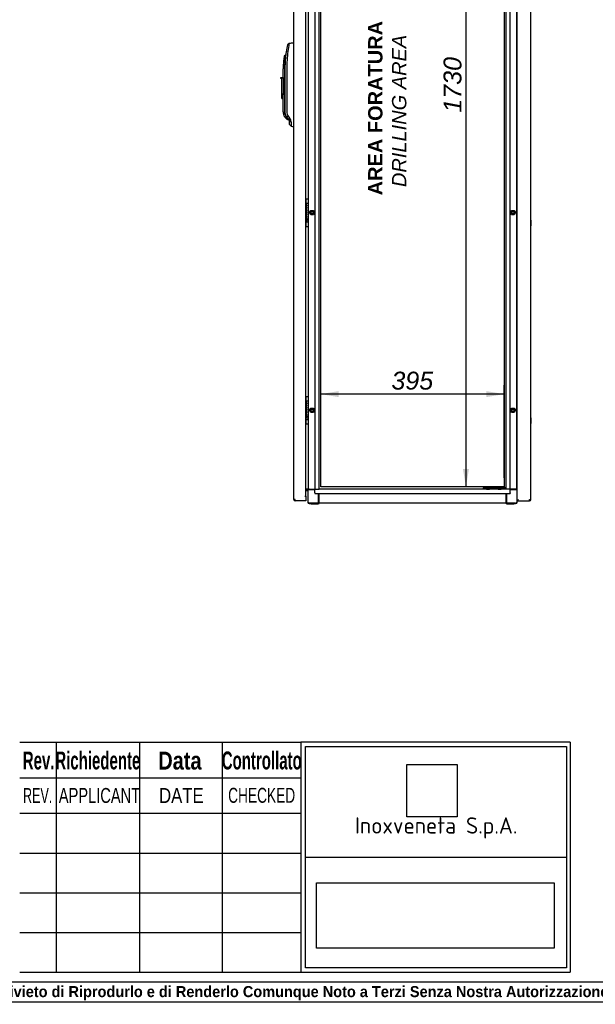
# Model space of a CAD drawing. Extents: x -11 to 412, y 11 to 308.
# Tile 2 of 10: x 115 to 204, y 11 to 162. Entities that reach past the tile are written whole.
import ezdxf
from ezdxf.lldxf.tags import DXFTag

# ---------------------------------------------------------------- set-up
doc = ezdxf.new("R2010")
doc.units = 0
doc.layers.get('0').update_dxf_attribs({"linetype": 'CONTINUOUS'})
for name, color, linetype in [('_TRANSLATION', 7, 'CONTINUOUS'), ('AE00198_03', 7, 'CONTINUOUS'), ('AE00219_00', 7, 'CONTINUOUS'), ('AE00219_03', 7, 'CONTINUOUS'), ('AE00368_00', 7, 'CONTINUOUS'), ('AE00500_10', 7, 'CONTINUOUS'), ('AE00992_10', 7, 'CONTINUOUS'), ('DEFAULT', 7, 'CONTINUOUS'), ('DV2__TRANSLATION', 7, 'CONTINUOUS'), ('F0000001_24', 7, 'CONTINUOUS'), ('F0000002_97', 7, 'CONTINUOUS'), ('F0000002_98', 7, 'CONTINUOUS'), ('M0000000_06', 7, 'CONTINUOUS'), ('M0000000_29', 7, 'CONTINUOUS'), ('M0000000_44', 7, 'CONTINUOUS'), ('M0000000_56', 7, 'CONTINUOUS'), ('M0000001_25', 7, 'CONTINUOUS')]:
    doc.layers.add(name, color=color, linetype=linetype)
doc.styles.add('SEACAD_ARIAL', font='arial.ttf')
doc.styles.add('SEACAD_ARIAL_NARROW', font='ARIALN.TTF', dxfattribs={"width": 0.8})
doc.styles.add('SEACAD_ARIALB', font='arialbd.ttf', dxfattribs={"width": 0.9})
doc.styles.add('SEACAD_ARIALI', font='ariali.ttf')
tags = doc.linetypes.add('CENTER2', pattern=[28.575, 19.05, -3.175, 3.175, -3.175]).pattern_tags.tags
tags[10:11] = [DXFTag(74, 4), DXFTag(75, 0), DXFTag(340, '0'), DXFTag(46, 0.0), DXFTag(50, 0.0), DXFTag(44, 0.0), DXFTag(45, 0.0)]
tags[8:9] = [DXFTag(74, 4), DXFTag(75, 0), DXFTag(340, '0'), DXFTag(46, 0.0), DXFTag(50, 0.0), DXFTag(44, 0.0), DXFTag(45, 0.0)]
tags[6:7] = [DXFTag(74, 4), DXFTag(75, 0), DXFTag(340, '0'), DXFTag(46, 0.0), DXFTag(50, 0.0), DXFTag(44, 0.0), DXFTag(45, 0.0)]
tags[4:5] = [DXFTag(74, 4), DXFTag(75, 0), DXFTag(340, '0'), DXFTag(46, 0.0), DXFTag(50, 0.0), DXFTag(44, 0.0), DXFTag(45, 0.0)]
doc.dimstyles.new('ISO', dxfattribs={"dimtxt": 2.75, "dimasz": 2.75, "dimexe": 1.375, "dimexo": 1.375, "dimgap": 0.6875, "dimtad": 1, "dimdec": 1, "dimlfac": 14, "dimtxsty": 'SEACAD_ARIAL', "dimblk1": '_SE_FILLED', "dimblk2": '_SE_FILLED', "dimsah": 1, "dimcen": 1.375, "dimazin": 3, "dimtfac": 0.7, "dimtdec": 3, "dimtmove": 0, "dimatfit": 3})
picture_1 = doc.add_image_def('image1.jpg', size_in_pixel=(55, 57))
picture_2 = doc.add_image_def('image2.bmp', size_in_pixel=(138, 38))

# ---------------------------------------------------------------- blocks, each defined once
blk = doc.blocks.new('SE1')
at = {"layer": 'AE00198_03', "color": 7, "linetype": 'CONTINUOUS'}
for p, q in [((159.35, 133.65), (159.35, 134.17)), ((159.4, 134.17), (159.35, 134.17)), ((159.35, 130.21), (159.35, 130.72)), ((159.35, 130.21), (159.4, 130.21)), ((159.35, 103.29), (159.35, 103.81)), ((159.4, 103.81), (159.35, 103.81)), ((159.35, 99.85), (159.35, 100.37)), ((159.35, 99.85), (159.4, 99.85))]:
    blk.add_line(p, q, dxfattribs=at)
for centre, start, end in [((159.74, 133.75), 132.1747, 135.145), ((159.74, 130.63), 224.855, 227.8253), ((159.74, 103.39), 132.1747, 135.145), ((159.74, 100.27), 224.855, 227.8253)]:
    blk.add_arc(centre, 0.571, start, end, dxfattribs=at)
at = {"layer": 'AE00219_00', "color": 7, "linetype": 'CONTINUOUS'}
for p, q in [((187.1, 89.72), (187.12, 89.7)), ((187.12, 89.7), (187.55, 89.7)), ((187.12, 89.7), (187.12, 89.69)), ((187.55, 89.7), (187.57, 89.72)), ((187.55, 89.69), (187.55, 89.7)), ((188.88, 89.72), (188.9, 89.7)), ((188.9, 89.7), (189.33, 89.7)), ((188.9, 89.7), (188.9, 89.69)), ((189.33, 89.7), (189.36, 89.72)), ((189.33, 89.69), (189.33, 89.7))]:
    blk.add_line(p, q, dxfattribs=at)
at = {"layer": 'AE00219_03', "color": 7, "linetype": 'CONTINUOUS'}
for p, q in [((193.92, 131.01), (193.9, 131.01)), ((193.9, 130.15), (193.92, 130.15)), ((193.92, 131.01), (193.92, 130.15)), ((193.92, 100.65), (193.9, 100.65)), ((193.92, 100.65), (193.92, 99.79)), ((193.9, 99.79), (193.92, 99.79))]:
    blk.add_line(p, q, dxfattribs=at)
at = {"layer": 'AE00368_00', "color": 7, "linetype": 'CONTINUOUS'}
for p, q in [((186.65, 89.72), (186.6, 89.72)), ((186.6, 89.72), (186.6, 89.69)), ((188.06, 89.69), (188.06, 89.72)), ((188.39, 89.72), (188.39, 89.69)), ((189.85, 89.69), (189.85, 89.72))]:
    blk.add_line(p, q, dxfattribs=at)
for centre, start, end in [((186.88, 89.67), 16.6015, 90), ((187.79, 89.67), 90, 163.3985), ((188.66, 89.67), 16.6015, 90), ((189.58, 89.67), 90, 163.3985)]:
    blk.add_arc(centre, 0.05, start, end, dxfattribs=at)
at = {"layer": 'AE00500_10', "color": 7, "linetype": 'CONTINUOUS'}
for p, q in [((191.76, 134.13), (191.8, 134.13)), ((191.8, 133.46), (191.76, 133.46)), ((159.91, 132.19), (160.1, 132.52)), ((160.1, 131.85), (159.91, 132.19)), ((159.99, 132.19), (160.14, 132.46)), ((160.14, 131.92), (159.99, 132.19)), ((160.11, 132.52), (160.49, 132.52)), ((160.49, 131.85), (160.11, 131.85)), ((160.14, 132.46), (160.45, 132.46)), ((160.45, 131.92), (160.14, 131.92)), ((160.45, 132.46), (160.61, 132.19)), ((160.61, 132.19), (160.45, 131.92)), ((160.49, 132.52), (160.68, 132.19)), ((160.68, 132.19), (160.49, 131.85)), ((190.77, 132.19), (190.96, 132.52)), ((190.96, 131.85), (190.77, 132.19)), ((190.85, 132.19), (191, 132.46)), ((191, 131.92), (190.85, 132.19)), ((190.96, 132.52), (191.35, 132.52)), ((191.35, 131.85), (190.96, 131.85)), ((191, 132.46), (191.31, 132.46)), ((191.31, 131.92), (191, 131.92)), ((191.31, 132.46), (191.46, 132.19)), ((191.46, 132.19), (191.31, 131.92)), ((191.35, 132.52), (191.54, 132.19)), ((191.54, 132.19), (191.35, 131.85)), ((191.76, 130.92), (191.8, 130.92)), ((191.8, 130.24), (191.76, 130.24)), ((191.76, 103.77), (191.8, 103.77)), ((191.8, 103.1), (191.76, 103.1)), ((159.91, 101.83), (160.1, 102.16)), ((160.1, 101.5), (159.91, 101.83)), ((159.99, 101.83), (160.14, 102.1)), ((160.14, 101.56), (159.99, 101.83)), ((160.11, 102.17), (160.49, 102.17)), ((160.49, 101.49), (160.11, 101.49)), ((160.14, 102.1), (160.45, 102.1)), ((160.45, 101.56), (160.14, 101.56)), ((160.45, 102.1), (160.61, 101.83)), ((160.61, 101.83), (160.45, 101.56)), ((160.49, 102.16), (160.68, 101.83)), ((160.68, 101.83), (160.49, 101.5)), ((190.77, 101.83), (190.96, 102.16)), ((190.96, 101.5), (190.77, 101.83)), ((190.85, 101.83), (191, 102.1)), ((191, 101.56), (190.85, 101.83)), ((190.96, 102.17), (191.35, 102.17)), ((191.35, 101.49), (190.96, 101.49)), ((191, 102.1), (191.31, 102.1)), ((191.31, 101.56), (191, 101.56)), ((191.31, 102.1), (191.46, 101.83)), ((191.46, 101.83), (191.31, 101.56)), ((191.35, 102.16), (191.54, 101.83)), ((191.54, 101.83), (191.35, 101.5)), ((191.76, 100.56), (191.8, 100.56)), ((191.8, 99.89), (191.76, 99.89))]:
    blk.add_line(p, q, dxfattribs=at)
for centre in [(160.3, 132.19), (191.15, 132.19), (160.3, 101.83), (191.15, 101.83)]:
    blk.add_circle(centre, 0.176, dxfattribs=at)
for centre, radius, start, end in [((159.91, 132.19), 0.00357, 150, 210), ((160.3, 132.19), 0.214, 75, 15), ((160.11, 132.52), 0.00357, 90, 150), ((160.11, 131.86), 0.00357, 210, 270), ((160.49, 132.52), 0.00357, 30, 90), ((160.49, 131.86), 0.00357, 270, 330), ((160.68, 132.19), 0.00357, 330, 30), ((190.77, 132.19), 0.00357, 150, 210), ((191.15, 132.19), 0.214, 75, 15), ((190.96, 132.52), 0.00357, 90, 150), ((190.96, 131.86), 0.00357, 210, 270), ((191.35, 132.52), 0.00357, 30, 90), ((191.35, 131.86), 0.00357, 270, 330), ((191.54, 132.19), 0.00357, 330, 30), ((159.91, 101.83), 0.00357, 150, 210), ((160.3, 101.83), 0.214, 75, 15), ((160.11, 102.16), 0.00357, 90, 150), ((160.11, 101.5), 0.00357, 210, 270), ((160.49, 102.16), 0.00357, 30, 90), ((160.49, 101.5), 0.00357, 270, 330), ((160.68, 101.83), 0.00357, 330, 30), ((190.77, 101.83), 0.00357, 150, 210), ((191.15, 101.83), 0.214, 75, 15), ((190.96, 102.16), 0.00357, 90, 150), ((190.96, 101.5), 0.00357, 210, 270), ((191.35, 102.16), 0.00357, 30, 90), ((191.35, 101.5), 0.00357, 270, 330), ((191.54, 101.83), 0.00357, 330, 30)]:
    blk.add_arc(centre, radius, start, end, dxfattribs=at)
at = {"layer": 'AE00992_10', "color": 7, "linetype": 'CONTINUOUS'}
for p, q in [((156.75, 158.2), (156.51, 157.99)), ((157.45, 158.22), (157.48, 158.22)), ((156.22, 156.39), (156.01, 156.22)), ((156.2, 155.57), (156.34, 156.98)), ((156.28, 156.39), (156.22, 156.39)), ((156.58, 156.94), (156.34, 156.98)), ((156.12, 155.47), (155.9, 155.5)), ((156.16, 154.29), (156.19, 155.47)), ((156.19, 155.47), (156.2, 155.57)), ((155.48, 152.8), (155.48, 152.94)), ((155.48, 152.94), (155.65, 152.94)), ((155.65, 152.8), (155.48, 152.8)), ((155.65, 152.94), (155.83, 152.94)), ((155.65, 152.94), (155.65, 152.8)), ((155.65, 150.37), (155.65, 152.8)), ((155.83, 152.94), (155.83, 154.29)), ((155.83, 152.94), (155.83, 150.37)), ((156.05, 154.29), (156.05, 147.7)), ((156.16, 147.7), (156.16, 154.29)), ((156.4, 154.29), (156.4, 147.7)), ((155.65, 149.72), (155.65, 150.37)), ((155.83, 150.37), (155.65, 150.37)), ((155.83, 150.37), (155.83, 150.31)), ((155.83, 147.7), (155.83, 150.31)), ((155.65, 149.72), (155.83, 149.72)), ((156.25, 146.69), (156.09, 146.88)), ((156.37, 146.95), (156.37, 146.94)), ((156.44, 146.84), (156.37, 146.94)), ((156.42, 146.82), (156.49, 146.78)), ((156.63, 147), (156.44, 146.84)), ((156.65, 146.56), (156.44, 146.84)), ((156.63, 147), (156.85, 146.71)), ((156.25, 146.69), (156.4, 146.54)), ((156.4, 146.54), (156.76, 146.39)), ((156.85, 146.71), (156.65, 146.56)), ((156.76, 146.41), (156.65, 146.56)), ((156.96, 146.53), (156.76, 146.41)), ((156.83, 145.71), (156.83, 146.2)), ((157.08, 146.07), (156.83, 146.2)), ((156.83, 145.71), (157.08, 145.45)), ((156.85, 146.71), (156.96, 146.53)), ((157.08, 145.45), (157.08, 145.45)), ((157.48, 145.44), (157.45, 145.44))]:
    blk.add_line(p, q, dxfattribs=at)
for centre, radius, start, end in [((175.67, 154.29), 19.51, 169.0809, 172.0958), ((176.71, 154.93), 20.23, 170.6918, 174.277), ((166.19, 154.29), 10.35, 169.3078, 173.3301), ((173.14, 153.95), 17.09, 171.7754, 174.8738), ((175.67, 154.29), 19.51, 173.6973, 173.7967), ((175.63, 154.3), 19.23, 172.0905, 180.0053), ((166.19, 154.29), 10.35, 173.3301, 180), ((166.19, 154.29), 10.14, 173.3301, 180), ((157.26, 147.7), 1.43, 180, 214.7721), ((157.26, 147.7), 1.21, 180, 226.2292), ((156.01, 145.53), 1.36, 72.2752, 86.6201), ((157.58, 147.7), 1.17, 180.0222, 216.789), ((156.48, 146.2), 0.357, 359.9994, 36.8112), ((156.17, 146.08), 0.905, 359.3937, 29.8475), ((172.46, 145.84), 15.38, 179.1395, 181.4422)]:
    blk.add_arc(centre, radius, start, end, dxfattribs=at)
for centre, major_axis, start_param, end_param in [((157.5, 156.97), (35.82, 1.25), 1.570796, 1.590473), ((157.5, 146.69), (35.82, -1.25), 4.701927, 4.712389)]:
    blk.add_ellipse(centre, major_axis=major_axis, ratio=0.034878, start_param=start_param, end_param=end_param, dxfattribs=at)
for points, degree, knots in [([(156.37, 146.95), (156.27, 147.12), (156.21, 147.31), (156.16, 147.5), (156.16, 147.7)], 2, [0, 0, 0, 0.5, 0.5, 1, 1, 1]), ([(156.68, 146.52), (156.68, 146.52), (156.69, 146.51), (156.7, 146.5), (156.7, 146.48), (156.71, 146.47), (156.72, 146.46), (156.72, 146.45), (156.73, 146.44), (156.73, 146.44), (156.74, 146.43), (156.74, 146.42), (156.75, 146.42), (156.75, 146.41), (156.75, 146.41), (156.75, 146.4), (156.76, 146.4), (156.76, 146.4), (156.76, 146.39), (156.76, 146.39), (156.76, 146.39), (156.76, 146.39), (156.76, 146.39)], 3, [0, 0, 0, 0, 0.0259325, 0.051743, 0.0774354, 0.1030134, 0.128481, 0.1538419, 0.1791003, 0.2042602, 0.2293255, 0.2543005, 0.2791893, 0.303996, 0.328725, 0.3533805, 0.3779669, 0.4024885, 0.4269496, 0.4513548, 0.4757085, 0.5000152, 0.5000152, 0.5000152, 0.5000152])]:
    blk.add_open_spline(points, degree=degree, knots=knots, dxfattribs=at)
at = {"layer": 'DV2__TRANSLATION', "color": 7, "linetype": 'CENTER2'}
for p, q in [((161.62, 90.04), (161.62, 213.62)), ((189.83, 213.62), (189.83, 90.04)), ((189.83, 90.04), (161.62, 90.04))]:
    blk.add_line(p, q, dxfattribs=at)
at = {"layer": 'F0000001_24', "color": 7, "linetype": 'CONTINUOUS'}
for p, q in [((159.33, 133.65), (159.65, 133.65)), ((159.4, 134.24), (159.4, 134.26)), ((159.4, 133.66), (159.4, 134.24)), ((159.4, 133.65), (159.4, 133.66)), ((159.41, 133.16), (159.41, 133.16)), ((159.41, 133.16), (159.41, 133.14)), ((159.41, 133.14), (159.41, 133.14)), ((159.44, 134.29), (159.65, 134.29)), ((159.69, 134.26), (159.69, 134.24)), ((159.69, 134.24), (159.69, 133.66)), ((159.69, 133.66), (159.69, 133.62)), ((159.69, 133.62), (159.69, 130.76)), ((159.35, 132.71), (159.33, 132.71)), ((159.33, 132.69), (159.35, 132.69)), ((159.35, 132.43), (159.33, 132.43)), ((159.33, 132.41), (159.35, 132.41)), ((159.36, 132.14), (159.33, 132.14)), ((159.33, 132.12), (159.35, 132.12)), ((159.51, 132.06), (159.33, 132.06)), ((159.33, 132.04), (159.38, 132.04)), ((159.35, 131.67), (159.35, 131.39)), ((159.37, 131.41), (159.37, 131.67)), ((159.43, 132.04), (159.51, 132.04)), ((159.51, 132.04), (159.51, 132.06)), ((159.65, 130.72), (159.33, 130.72)), ((159.35, 131.39), (159.35, 131.39)), ((159.35, 131.39), (159.37, 131.39)), ((159.4, 130.71), (159.4, 130.72)), ((159.4, 130.13), (159.4, 130.71)), ((159.4, 130.12), (159.4, 130.13)), ((159.55, 131.3), (159.55, 131.33)), ((159.55, 130.97), (159.55, 131.01)), ((159.69, 130.76), (159.69, 130.71)), ((159.69, 130.71), (159.69, 130.13)), ((159.69, 130.13), (159.69, 130.12)), ((159.44, 130.08), (159.65, 130.08)), ((159.33, 103.29), (159.65, 103.29)), ((159.4, 103.89), (159.4, 103.9)), ((159.4, 103.3), (159.4, 103.89)), ((159.4, 103.29), (159.4, 103.3)), ((159.44, 103.94), (159.65, 103.94)), ((159.69, 103.9), (159.69, 103.89)), ((159.69, 103.89), (159.69, 103.3)), ((159.69, 103.3), (159.69, 103.26)), ((159.69, 103.26), (159.69, 100.4)), ((159.35, 102.36), (159.33, 102.36)), ((159.33, 102.34), (159.35, 102.34)), ((159.35, 102.07), (159.33, 102.07)), ((159.33, 102.05), (159.35, 102.05)), ((159.36, 101.78), (159.33, 101.78)), ((159.33, 101.77), (159.35, 101.77)), ((159.51, 101.7), (159.33, 101.7)), ((159.33, 101.68), (159.38, 101.68)), ((159.41, 102.8), (159.41, 102.8)), ((159.41, 102.8), (159.41, 102.78)), ((159.41, 102.78), (159.41, 102.78)), ((159.43, 101.68), (159.51, 101.68)), ((159.51, 101.68), (159.51, 101.7)), ((159.65, 100.37), (159.33, 100.37)), ((159.35, 101.32), (159.35, 101.03)), ((159.35, 101.03), (159.35, 101.03)), ((159.35, 101.03), (159.37, 101.03)), ((159.37, 101.05), (159.37, 101.31)), ((159.4, 100.36), (159.4, 100.37)), ((159.4, 99.77), (159.4, 100.36)), ((159.55, 100.94), (159.55, 100.98)), ((159.55, 100.62), (159.55, 100.66)), ((159.69, 100.4), (159.69, 100.36)), ((159.69, 100.36), (159.69, 99.77)), ((159.4, 99.76), (159.4, 99.77)), ((159.44, 99.72), (159.65, 99.72)), ((159.69, 99.77), (159.69, 99.76))]:
    blk.add_line(p, q, dxfattribs=at)
for centre in [(159.5, 131.15), (159.5, 100.8)]:
    blk.add_circle(centre, 0.044, dxfattribs=at)
for centre, radius, start, end in [((159.44, 134.26), 0.0357, 90, 180), ((159.65, 134.26), 0.0357, 0, 90), ((159.65, 133.62), 0.0357, 0, 90), ((159.22, 131.14), 0.163, 313.1112, 335.4085), ((159.52, 131.17), 0.163, 131.3534, 155.4085), ((159.44, 130.12), 0.0357, 180, 270), ((159.65, 130.76), 0.0357, 270, 0), ((159.65, 130.12), 0.0357, 270, 0), ((159.44, 103.9), 0.0357, 90, 180), ((159.65, 103.9), 0.0357, 0, 90), ((159.65, 103.26), 0.0357, 0, 90), ((159.22, 100.78), 0.163, 313.1112, 335.4085), ((159.52, 100.81), 0.163, 131.3534, 155.4085), ((159.65, 100.4), 0.0357, 270, 0), ((159.44, 99.76), 0.0357, 180, 270), ((159.65, 99.76), 0.0357, 270, 0)]:
    blk.add_arc(centre, radius, start, end, dxfattribs=at)
for points, knots in [([(159.41, 133.14), (159.48, 133.17), (159.51, 133.23), (159.51, 133.28), (159.51, 133.36), (159.45, 133.44), (159.35, 133.44), (159.35, 133.44), (159.34, 133.44), (159.33, 133.44)], [0, 0, 0, 0, 0.2499787, 0.2499787, 0.2499787, 0.4999858, 0.4999858, 0.4999858, 0.518742, 0.518742, 0.518742, 0.518742]), ([(159.34, 133.42), (159.35, 133.42), (159.35, 133.42), (159.35, 133.42), (159.45, 133.42), (159.49, 133.35), (159.49, 133.28)], [0.6507899, 0.6507899, 0.6507899, 0.6507899, 0.6652315, 0.6652315, 0.6652315, 1, 1, 1, 1]), ([(159.51, 132.92), (159.51, 133), (159.45, 133.08), (159.35, 133.08), (159.35, 133.08), (159.34, 133.08), (159.33, 133.08)], [0, 0, 0, 0, 0.3333333, 0.3333333, 0.3333333, 0.3583413, 0.3583413, 0.3583413, 0.3583413]), ([(159.33, 133.06), (159.34, 133.06), (159.35, 133.06), (159.35, 133.06), (159.45, 133.06), (159.49, 132.99), (159.49, 132.92), (159.49, 132.86), (159.45, 132.79), (159.35, 132.79)], [0.4783249, 0.4783249, 0.4783249, 0.4783249, 0.5, 0.5, 0.5, 0.75, 0.75, 0.75, 1, 1, 1, 1]), ([(159.33, 132.77), (159.34, 132.77), (159.35, 132.77), (159.35, 132.77), (159.46, 132.77), (159.51, 132.85), (159.51, 132.92)], [0.4183676, 0.4183676, 0.4183676, 0.4183676, 0.5, 0.5, 0.5, 1, 1, 1, 1]), ([(159.33, 131.76), (159.34, 131.75), (159.35, 131.75), (159.35, 131.75), (159.46, 131.75), (159.51, 131.83), (159.51, 131.91)], [0.4183715, 0.4183715, 0.4183715, 0.4183715, 0.5, 0.5, 0.5, 1, 1, 1, 1]), ([(159.51, 131.54), (159.51, 131.61), (159.45, 131.69), (159.35, 131.69), (159.35, 131.69), (159.34, 131.69), (159.33, 131.69)], [0, 0, 0, 0, 0.3336663, 0.3336663, 0.3336663, 0.3587055, 0.3587055, 0.3587055, 0.3587055]), ([(159.41, 132.42), (159.48, 132.44), (159.51, 132.51), (159.51, 132.56), (159.51, 132.64), (159.45, 132.71), (159.35, 132.71)], [0, 0, 0, 0, 0.500028, 0.500028, 0.500028, 1, 1, 1, 1]), ([(159.35, 132.69), (159.45, 132.69), (159.49, 132.62), (159.49, 132.56), (159.49, 132.5), (159.45, 132.43), (159.35, 132.43)], [0, 0, 0, 0, 0.333291, 0.333291, 0.333291, 1, 1, 1, 1]), ([(159.35, 132.41), (159.45, 132.41), (159.49, 132.34), (159.49, 132.27), (159.49, 132.21), (159.44, 132.14), (159.36, 132.14)], [0, 0, 0, 0, 0.670744, 0.670744, 0.670744, 1, 1, 1, 1]), ([(159.38, 132.04), (159.45, 132.03), (159.49, 131.96), (159.49, 131.91), (159.49, 131.84), (159.45, 131.77), (159.35, 131.77)], [0, 0, 0, 0, 0.5, 0.5, 0.5, 1, 1, 1, 1]), ([(159.37, 131.67), (159.45, 131.66), (159.49, 131.6), (159.49, 131.54), (159.49, 131.48), (159.45, 131.42), (159.37, 131.41)], [0, 0, 0, 0, 0.5, 0.5, 0.5, 1, 1, 1, 1]), ([(159.37, 131.07), (159.4, 131.01), (159.47, 130.97), (159.53, 130.97), (159.54, 130.97), (159.54, 130.97), (159.55, 130.97)], [0, 0, 0, 0, 0.5, 0.5, 0.5, 1, 1, 1, 1]), ([(159.55, 131.01), (159.54, 131.01), (159.54, 131.01), (159.53, 131.01), (159.47, 131.01), (159.39, 131.06), (159.39, 131.15), (159.39, 131.2), (159.41, 131.24), (159.44, 131.26), (159.46, 131.28), (159.5, 131.3), (159.53, 131.3), (159.54, 131.3), (159.54, 131.3), (159.55, 131.3)], [0, 0, 0, 0, 0.2, 0.2, 0.2, 0.4, 0.4, 0.4, 0.6, 0.6, 0.6, 0.8, 0.8, 0.8, 1, 1, 1, 1]), ([(159.55, 131.33), (159.54, 131.33), (159.54, 131.33), (159.53, 131.33), (159.49, 131.33), (159.44, 131.32), (159.41, 131.29)], [0, 0, 0, 0, 0.5, 0.5, 0.5, 1, 1, 1, 1]), ([(159.41, 102.78), (159.48, 102.81), (159.51, 102.88), (159.51, 102.93), (159.51, 103), (159.45, 103.08), (159.35, 103.08), (159.35, 103.08), (159.34, 103.08), (159.33, 103.08)], [0, 0, 0, 0, 0.2499787, 0.2499787, 0.2499787, 0.4999858, 0.4999858, 0.4999858, 0.518742, 0.518742, 0.518742, 0.518742]), ([(159.33, 103.06), (159.34, 103.06), (159.35, 103.06), (159.35, 103.06), (159.45, 103.06), (159.49, 102.99), (159.49, 102.93)], [0.6361807, 0.6361807, 0.6361807, 0.6361807, 0.6652315, 0.6652315, 0.6652315, 1, 1, 1, 1]), ([(159.51, 102.57), (159.51, 102.64), (159.45, 102.72), (159.35, 102.72), (159.35, 102.72), (159.34, 102.72), (159.33, 102.72)], [0, 0, 0, 0, 0.3333333, 0.3333333, 0.3333333, 0.3583413, 0.3583413, 0.3583413, 0.3583413]), ([(159.33, 102.7), (159.34, 102.7), (159.35, 102.7), (159.35, 102.7), (159.45, 102.7), (159.49, 102.63), (159.49, 102.57), (159.49, 102.5), (159.45, 102.43), (159.35, 102.43)], [0.4783249, 0.4783249, 0.4783249, 0.4783249, 0.5, 0.5, 0.5, 0.75, 0.75, 0.75, 1, 1, 1, 1]), ([(159.33, 102.42), (159.34, 102.42), (159.35, 102.41), (159.35, 102.41), (159.46, 102.41), (159.51, 102.49), (159.51, 102.57)], [0.4183676, 0.4183676, 0.4183676, 0.4183676, 0.5, 0.5, 0.5, 1, 1, 1, 1]), ([(159.33, 101.4), (159.34, 101.4), (159.35, 101.4), (159.35, 101.4), (159.46, 101.4), (159.51, 101.48), (159.51, 101.55)], [0.4183715, 0.4183715, 0.4183715, 0.4183715, 0.5, 0.5, 0.5, 1, 1, 1, 1]), ([(159.41, 102.06), (159.48, 102.09), (159.51, 102.15), (159.51, 102.2), (159.51, 102.28), (159.45, 102.36), (159.35, 102.36)], [0, 0, 0, 0, 0.500028, 0.500028, 0.500028, 1, 1, 1, 1]), ([(159.35, 102.34), (159.45, 102.34), (159.49, 102.27), (159.49, 102.2), (159.49, 102.14), (159.45, 102.07), (159.35, 102.07)], [0, 0, 0, 0, 0.333291, 0.333291, 0.333291, 1, 1, 1, 1]), ([(159.35, 102.05), (159.45, 102.05), (159.49, 101.98), (159.49, 101.92), (159.49, 101.85), (159.44, 101.79), (159.36, 101.78)], [0, 0, 0, 0, 0.670744, 0.670744, 0.670744, 1, 1, 1, 1]), ([(159.38, 101.68), (159.45, 101.67), (159.49, 101.61), (159.49, 101.55), (159.49, 101.48), (159.45, 101.42), (159.35, 101.42)], [0, 0, 0, 0, 0.5, 0.5, 0.5, 1, 1, 1, 1]), ([(159.51, 101.18), (159.51, 101.26), (159.45, 101.33), (159.35, 101.33), (159.35, 101.33), (159.34, 101.33), (159.33, 101.33)], [0, 0, 0, 0, 0.3336663, 0.3336663, 0.3336663, 0.3587055, 0.3587055, 0.3587055, 0.3587055]), ([(159.37, 101.31), (159.45, 101.31), (159.49, 101.24), (159.49, 101.18), (159.49, 101.12), (159.45, 101.06), (159.37, 101.05)], [0, 0, 0, 0, 0.5, 0.5, 0.5, 1, 1, 1, 1]), ([(159.37, 100.72), (159.4, 100.65), (159.47, 100.62), (159.53, 100.62), (159.54, 100.62), (159.54, 100.62), (159.55, 100.62)], [0, 0, 0, 0, 0.5, 0.5, 0.5, 1, 1, 1, 1]), ([(159.55, 100.66), (159.54, 100.66), (159.54, 100.66), (159.53, 100.66), (159.47, 100.66), (159.39, 100.7), (159.39, 100.8), (159.39, 100.84), (159.41, 100.88), (159.44, 100.9), (159.46, 100.93), (159.5, 100.94), (159.53, 100.94), (159.54, 100.94), (159.54, 100.94), (159.55, 100.94)], [0, 0, 0, 0, 0.2, 0.2, 0.2, 0.4, 0.4, 0.4, 0.6, 0.6, 0.6, 0.8, 0.8, 0.8, 1, 1, 1, 1]), ([(159.55, 100.98), (159.54, 100.98), (159.54, 100.98), (159.53, 100.98), (159.49, 100.98), (159.44, 100.96), (159.41, 100.93)], [0, 0, 0, 0, 0.5, 0.5, 0.5, 1, 1, 1, 1])]:
    blk.add_open_spline(points, degree=3, knots=knots, dxfattribs=at)
for points in [[(159.49, 133.28), (159.49, 133.24), (159.47, 133.18), (159.41, 133.16)], [(159.35, 132.79), (159.35, 132.79), (159.34, 132.79), (159.33, 132.79)], [(159.35, 131.77), (159.35, 131.77), (159.34, 131.77), (159.33, 131.77)], [(159.33, 131.67), (159.34, 131.67), (159.35, 131.67), (159.35, 131.67)], [(159.35, 132.12), (159.45, 132.12), (159.51, 132.2), (159.51, 132.28)], [(159.51, 132.28), (159.51, 132.33), (159.48, 132.39), (159.41, 132.42)], [(159.51, 131.91), (159.51, 131.96), (159.48, 132.01), (159.43, 132.04)], [(159.37, 131.24), (159.36, 131.25), (159.35, 131.27), (159.34, 131.28)], [(159.37, 131.39), (159.46, 131.39), (159.51, 131.47), (159.51, 131.54)], [(159.49, 102.93), (159.49, 102.88), (159.47, 102.83), (159.41, 102.8)], [(159.35, 102.43), (159.35, 102.43), (159.34, 102.43), (159.33, 102.44)], [(159.35, 101.42), (159.35, 101.42), (159.34, 101.42), (159.33, 101.42)], [(159.35, 101.77), (159.45, 101.77), (159.51, 101.84), (159.51, 101.92)], [(159.51, 101.92), (159.51, 101.97), (159.48, 102.04), (159.41, 102.06)], [(159.51, 101.55), (159.51, 101.6), (159.48, 101.65), (159.43, 101.68)], [(159.33, 101.31), (159.34, 101.31), (159.35, 101.32), (159.35, 101.32)], [(159.37, 100.88), (159.36, 100.9), (159.35, 100.91), (159.34, 100.92)], [(159.37, 101.03), (159.46, 101.04), (159.51, 101.11), (159.51, 101.18)]]:
    blk.add_open_spline(points, degree=3, dxfattribs=at)
at = {"layer": 'F0000002_97', "color": 7, "linetype": 'CONTINUOUS'}
for p, q in [((191.8, 88.01), (191.8, 215.65)), ((193.9, 88.1), (193.9, 215.56)), ((191.8, 88.01), (191.9, 88.01)), ((191.8, 87.9), (191.8, 88.01)), ((191.8, 88.01), (191.9, 88.01)), ((191.8, 87.9), (191.9, 87.9)), ((191.9, 88.01), (192, 88.1)), ((191.9, 88.01), (192, 88.1)), ((191.9, 87.9), (191.9, 88.01)), ((191.9, 87.9), (193.7, 87.9)), ((193.7, 88.1), (193.9, 88.1)), ((193.7, 87.9), (193.7, 87.9))]:
    blk.add_line(p, q, dxfattribs=at)
for centre, radius, start, end in [((193.7, 88.1), 0.2, 270, 360), ((181.28, 88.09), 12.43, 359.1297, 0.0518)]:
    blk.add_arc(centre, radius, start, end, dxfattribs=at)
at = {"layer": 'F0000002_98', "color": 7, "linetype": 'CONTINUOUS'}
for p, q in [((157.48, 88.1), (157.48, 215.56)), ((159.33, 88.62), (159.33, 215.04)), ((157.68, 88.1), (157.48, 88.1)), ((159.33, 87.9), (157.68, 87.9)), ((157.68, 87.9), (157.68, 87.9)), ((159.17, 88.62), (159.17, 88.62)), ((159.17, 88.62), (159.17, 88.62)), ((159.17, 88.62), (159.33, 88.62)), ((159.17, 88.62), (159.33, 88.62)), ((159.33, 88.62), (159.33, 88.1)), ((159.33, 88.1), (159.33, 87.9))]:
    blk.add_line(p, q, dxfattribs=at)
for centre, radius, start, end in [((157.68, 88.1), 0.2, 180, 270), ((168.68, 88.08), 11.01, 179.8886, 180.9299)]:
    blk.add_arc(centre, radius, start, end, dxfattribs=at)
at = {"layer": 'M0000000_06', "color": 7, "linetype": 'CONTINUOUS'}
for p, q in [((159.87, 89.69), (159.64, 89.69)), ((159.64, 89.62), (159.64, 89.69)), ((159.64, 89.62), (159.64, 87.72)), ((159.87, 89.62), (159.64, 89.62)), ((159.69, 87.72), (159.69, 89.62)), ((159.87, 89.69), (160.73, 89.69)), ((160.73, 89.62), (159.87, 89.62)), ((191.58, 89.69), (190.73, 89.69)), ((191.58, 89.62), (190.73, 89.62)), ((191.8, 89.69), (191.58, 89.69)), ((191.8, 89.62), (191.58, 89.62)), ((191.76, 89.62), (191.76, 87.72)), ((161.3, 87.72), (161.3, 89.04)), ((161.37, 87.72), (161.37, 89.04)), ((190.08, 89.04), (190.08, 87.72)), ((190.15, 89.04), (190.15, 87.72)), ((191.82, 88.01), (191.82, 88.01)), ((191.82, 87.72), (191.82, 87.9)), ((161.3, 87.54), (159.87, 87.54)), ((159.87, 87.49), (160.15, 87.49)), ((160.15, 87.42), (160.15, 87.54)), ((160.3, 87.4), (160.17, 87.4)), ((161.08, 87.4), (160.3, 87.4)), ((161.21, 87.4), (161.08, 87.4)), ((161.23, 87.42), (161.23, 87.54)), ((161.23, 87.49), (161.3, 87.49)), ((161.3, 87.49), (161.3, 87.72)), ((161.3, 87.49), (161.37, 87.49)), ((161.37, 87.49), (161.37, 87.72)), ((190.08, 87.72), (190.08, 87.49)), ((190.15, 87.49), (190.08, 87.49)), ((190.15, 87.72), (190.15, 87.49)), ((191.58, 87.54), (190.15, 87.54)), ((190.15, 87.49), (190.23, 87.49)), ((190.23, 87.42), (190.23, 87.54)), ((190.37, 87.4), (190.24, 87.4)), ((191.15, 87.4), (190.37, 87.4)), ((191.28, 87.4), (191.15, 87.4)), ((191.3, 87.42), (191.3, 87.54)), ((191.3, 87.49), (191.58, 87.49))]:
    blk.add_line(p, q, dxfattribs=at)
for centre, radius, start, end in [((159.87, 87.72), 0.232, 180, 270), ((159.87, 87.72), 0.179, 180, 270), ((160.17, 87.42), 0.0179, 180, 270), ((161.21, 87.42), 0.0179, 270, 0), ((190.24, 87.42), 0.0179, 180, 270), ((191.28, 87.42), 0.0179, 270, 0), ((191.58, 87.72), 0.179, 270, 0), ((191.58, 87.72), 0.232, 270, 0)]:
    blk.add_arc(centre, radius, start, end, dxfattribs=at)
at = {"layer": 'M0000000_29', "color": 7, "linetype": 'CONTINUOUS'}
for p, q in [((160.73, 213.97), (160.73, 89.69)), ((161.37, 89.69), (161.37, 213.97)), ((190.08, 213.97), (190.08, 89.69)), ((190.73, 89.69), (190.73, 213.97)), ((191.76, 89.69), (191.76, 213.97)), ((159.69, 169.4), (159.69, 134.26)), ((159.69, 130.12), (159.69, 103.9)), ((159.69, 99.76), (159.69, 89.69)), ((159.6, 89.69), (159.33, 89.69)), ((159.64, 89.69), (159.6, 89.69)), ((160.73, 89.69), (160.82, 89.69)), ((160.82, 89.69), (161.1, 89.69)), ((161.1, 89.69), (161.37, 89.69)), ((190.35, 89.69), (190.08, 89.69)), ((190.64, 89.69), (190.35, 89.69)), ((190.64, 89.69), (190.73, 89.69))]:
    blk.add_line(p, q, dxfattribs=at)
at = {"layer": 'M0000000_44', "color": 7, "linetype": 'CONTINUOUS'}
for p, q in [((160.73, 89.42), (160.73, 89.69)), ((160.73, 89.13), (160.73, 89.42)), ((190.08, 89.69), (161.37, 89.69)), ((190.73, 89.42), (190.73, 89.69)), ((190.73, 89.13), (190.73, 89.42)), ((160.73, 89.13), (160.73, 89.04)), ((160.73, 89.04), (190.73, 89.04)), ((190.73, 89.13), (190.73, 89.04)), ((190.08, 87.54), (161.37, 87.54))]:
    blk.add_line(p, q, dxfattribs=at)
at = {"layer": 'M0000000_56', "color": 7, "linetype": 'CONTINUOUS'}
for p, q in [((186.62, 89.76), (186.62, 89.9)), ((186.62, 89.72), (186.62, 89.76)), ((186.65, 89.94), (186.98, 89.94)), ((186.98, 89.72), (186.65, 89.72)), ((186.98, 89.94), (189.62, 89.94)), ((189.62, 89.72), (186.98, 89.72)), ((189.62, 89.94), (189.94, 89.94)), ((189.94, 89.72), (189.62, 89.72)), ((189.94, 89.94), (190.08, 89.94)), ((189.97, 89.72), (189.94, 89.72)), ((189.98, 89.9), (189.98, 89.76))]:
    blk.add_line(p, q, dxfattribs=at)
for centre, start, end in [((186.65, 89.9), 90, 180), ((186.65, 89.76), 180, 270), ((189.94, 89.9), 0, 90), ((189.94, 89.76), 270, 0)]:
    blk.add_arc(centre, 0.0357, start, end, dxfattribs=at)
at = {"layer": 'M0000001_25', "color": 7, "linetype": 'CONTINUOUS'}
for p, q in [((159.33, 89.6), (159.55, 89.6)), ((159.55, 89.59), (159.33, 89.59)), ((159.33, 89.51), (159.55, 89.51)), ((159.55, 89.6), (159.55, 89.69)), ((159.55, 89.6), (159.64, 89.6)), ((159.55, 89.51), (159.55, 89.59))]:
    blk.add_line(p, q, dxfattribs=at)
for radius, start in [(0.229, 67.0066), (0.143, 51.3178)]:
    blk.add_arc((159.55, 89.37), radius, start, 90, dxfattribs=at)
blk = doc.blocks.new('DMBLK213')
at = {"layer": '_TRANSLATION', "linetype": 'CONTINUOUS'}
for points in [[(183.48, 210.87), (184.4, 210.87), (183.94, 213.62)], [(183.48, 92.79), (183.94, 90.04), (184.4, 92.79)]]:
    blk.add_hatch(color=7, dxfattribs=at).paths.add_polyline_path(points)
at = {"layer": '_TRANSLATION', "color": 7, "linetype": 'CONTINUOUS'}
for p, q in [((188.46, 213.62), (182.56, 213.62)), ((183.94, 213.62), (183.94, 90.04)), ((188.46, 90.04), (182.56, 90.04))]:
    blk.add_line(p, q, dxfattribs=at)
at = {"layer": '_TRANSLATION', "color": 7, "linetype": 'CONTINUOUS', "style": 'SEACAD_ARIALI'}
blk.add_text('1730', height=2.75, rotation=90, dxfattribs=at).set_placement((183.25, 147.55))
blk = doc.blocks.new('_SE_FILLED')
at = {"color": 0}
blk.add_line((0, 0), (-1, 0), dxfattribs=at)
blk.add_solid([(0, 0), (-1, -0.1665), (-1, 0.1665), (0, 0)], dxfattribs=at)
blk = doc.blocks.new('DMBLK214')
at = {"layer": '_TRANSLATION', "linetype": 'CONTINUOUS'}
for points in [[(164.37, 104.77), (161.62, 104.31), (164.37, 103.85)], [(187.08, 104.77), (187.08, 103.85), (189.83, 104.31)]]:
    blk.add_hatch(color=7, dxfattribs=at).paths.add_polyline_path(points)
at = {"layer": '_TRANSLATION', "color": 7, "linetype": 'CONTINUOUS'}
for p, q in [((161.62, 91.42), (161.62, 105.69)), ((189.83, 91.42), (189.83, 105.69)), ((189.83, 104.31), (161.62, 104.31))]:
    blk.add_line(p, q, dxfattribs=at)
at = {"layer": '_TRANSLATION', "color": 7, "linetype": 'CONTINUOUS', "style": 'SEACAD_ARIALI'}
blk.add_text('395', height=2.75, dxfattribs=at).set_placement((172.49, 105))

msp = doc.modelspace()

# ---------------------------------------------------------------- linework, layer by layer
at = {"color": 7, "linetype": 'CONTINUOUS'}
msp.add_line((6.2345, 10.9591), (412.092, 10.9591), dxfattribs=at)
at = {"layer": 'DEFAULT', "color": 7, "linetype": 'CONTINUOUS'}
for p, q in [((115.3658, 50.8402), (158.5658, 50.8402)), ((120.9658, 50.8402), (120.9658, 15.5023)), ((133.7658, 50.8402), (133.7658, 15.5023)), ((146.4658, 50.8402), (146.4658, 15.5023)), ((199.9658, 50.8402), (158.5642, 50.8402)), ((158.5658, 50.8402), (158.5658, 15.5023)), ((159.2671, 50.1757), (199.3666, 50.1757)), ((159.2671, 16.162), (159.2671, 50.1757)), ((199.3666, 50.1757), (199.3666, 16.162)), ((199.9658, 50.8402), (199.9658, 15.5023)), ((115.3658, 45.3523), (158.5658, 45.3523)), ((115.3658, 39.9023), (158.5658, 39.9023)), ((115.3658, 33.8023), (158.5658, 33.8023)), ((159.2671, 33.1714), (199.3666, 33.1714)), ((115.3658, 27.7023), (158.5658, 27.7023)), ((115.3658, 21.6023), (158.5658, 21.6023)), ((115.3658, 15.5023), (158.5658, 15.5023)), ((158.5642, 15.5023), (199.9658, 15.5023)), ((199.3666, 16.162), (159.2671, 16.162)), ((6.2345, 13.9879), (412.092, 13.9879))]:
    msp.add_line(p, q, dxfattribs=at)

# ---------------------------------------------------------------- block references
at = {"layer": '_TRANSLATION'}
msp.add_blockref('SE1', (0, 0), dxfattribs=at)

# ---------------------------------------------------------------- texts
for s, insert, char_height, width, attachment_point, style in [('{\\fArial|b1||i0||c0|p34;\\C7;\\H2.75;\\W0.6;Rev.}', (118.2755, 46.5974), 2.75, 4.503482, 8, 'SEACAD_ARIALB'), ('{\\fArial|b1||i0||c0|p34;\\C7;\\H2.75;\\W0.6;Richiedente}', (127.3742, 46.6077), 2.75, 12.230363, 8, 'SEACAD_ARIALB'), ('{\\fArial|b1||i0||c0|p34;\\C7;\\H2.75;\\W0.8;Data}', (139.9887, 46.5846), 2.75, 6.782651, 8, 'SEACAD_ARIALB'), ('{\\fArial|b1||i0||c0|p34;\\C7;\\H2.75;\\W0.6;Controllato}', (152.5636, 46.6077), 2.75, 11.31616, 8, 'SEACAD_ARIALB'), ('{\\fArial|b0||i0||c0|p34;\\C7;\\H2.3;\\W0.6;REV.}', (118.1251, 41.4841), 2.3, 5.042658, 8, 'SEACAD_ARIAL'), ('{\\fArial|b0||i0||c0|p34;\\C7;\\H2.3;\\W0.7;APPLICANT}', (121.3755, 41.4586), 2.3, 12.129892, 7, 'SEACAD_ARIAL'), ('{\\fArial|b0||i0||c0|p34;\\C7;\\H2.3;\\W0.8;DATE}', (140.2091, 41.4841), 2.3, 7.085974, 8, 'SEACAD_ARIAL'), ('{\\fArial Narrow|b0||i0||c0|p34;\\C7;\\H2.3;\\W0.8;CHECKED}', (152.5482, 41.4833), 2.3, 10.751842, 8, 'SEACAD_ARIAL_NARROW')]:
    msp.add_mtext(s, dxfattribs=dict(insert=insert, char_height=char_height, width=width, attachment_point=attachment_point, style=style))
for s, insert, char_height, width, attachment_point in [('{\\fSolid Edge ANSI|b0||i0||c0|p34;\\C7;\\H2.5;\\W1.;Inoxveneta S.p.A.}', (179.3665, 37.657), 2.5, 38.906797, 5), ('{\\fArial|b1||i0||c0|p34;\\C7;\\H1.7;\\W0.94;A Termini di Legge ci Riserviamo la Proprietà di questo Disegno con Divieto di Riprodurlo e di Renderlo Comunque Noto a Terzi Senza Nostra Autorizzazione}', (122.3664, 11.137), 1.7, 175.011409, 8)]:
    msp.add_mtext(s, dxfattribs=dict(insert=insert, char_height=char_height, width=width, attachment_point=attachment_point))
at = {"layer": '_TRANSLATION', "insert": (171.8604, 147.815), "char_height": 2.2, "width": 30.578523, "attachment_point": 5, "rotation": 90}
msp.add_mtext('{\\fArial|b0||i0||c0|p34;\\C7;\\H2.2;\\W1.; }{\\fArial|b1||i0||c0|p34;\\C7;\\H2.2;\\W1.;AREA FORATURA \\P}{\\fArial|b0||i1||c0|p34;\\C7;\\H2.2;\\W1.;DRILLING AREA}', dxfattribs=at)

# ---------------------------------------------------------------- dimensions: what is measured, and where the dimension line sits
at = {"layer": '_TRANSLATION', "color": 7, "linetype": 'CONTINUOUS'}
dim = msp.add_linear_dim(base=(183.9398, 213.616), p1=(189.833, 213.616), p2=(189.833, 90.0446), angle=270, text='\\A1;<>', dimstyle='ISO', dxfattribs=at)
dim.commit()
dim.dimension.update_dxf_attribs({"geometry": 'DMBLK213', "text_midpoint": (183.9398, 151.8303), "dimtype": 161})
dim = msp.add_linear_dim(base=(161.6187, 104.3131), p1=(189.833, 90.0446), p2=(161.6187, 90.0446), text='\\A1;<>', dimstyle='ISO', dxfattribs=at)
dim.commit()
dim.dimension.update_dxf_attribs({"geometry": 'DMBLK214', "text_midpoint": (175.7258, 104.3131), "dimtype": 160})

# ---------------------------------------------------------------- pictures from other files: only their frames are drawn
image = msp.add_image(picture_1, insert=(174.8624, 39.3783), size_in_units=(7.7193, 8), rotation=0)
image.dxf.flags = 7
image = msp.add_image(picture_2, insert=(160.9653, 19.1718), size_in_units=(36.5125, 10.0542))
image.dxf.flags = 7

doc.saveas('drawing.dxf')
